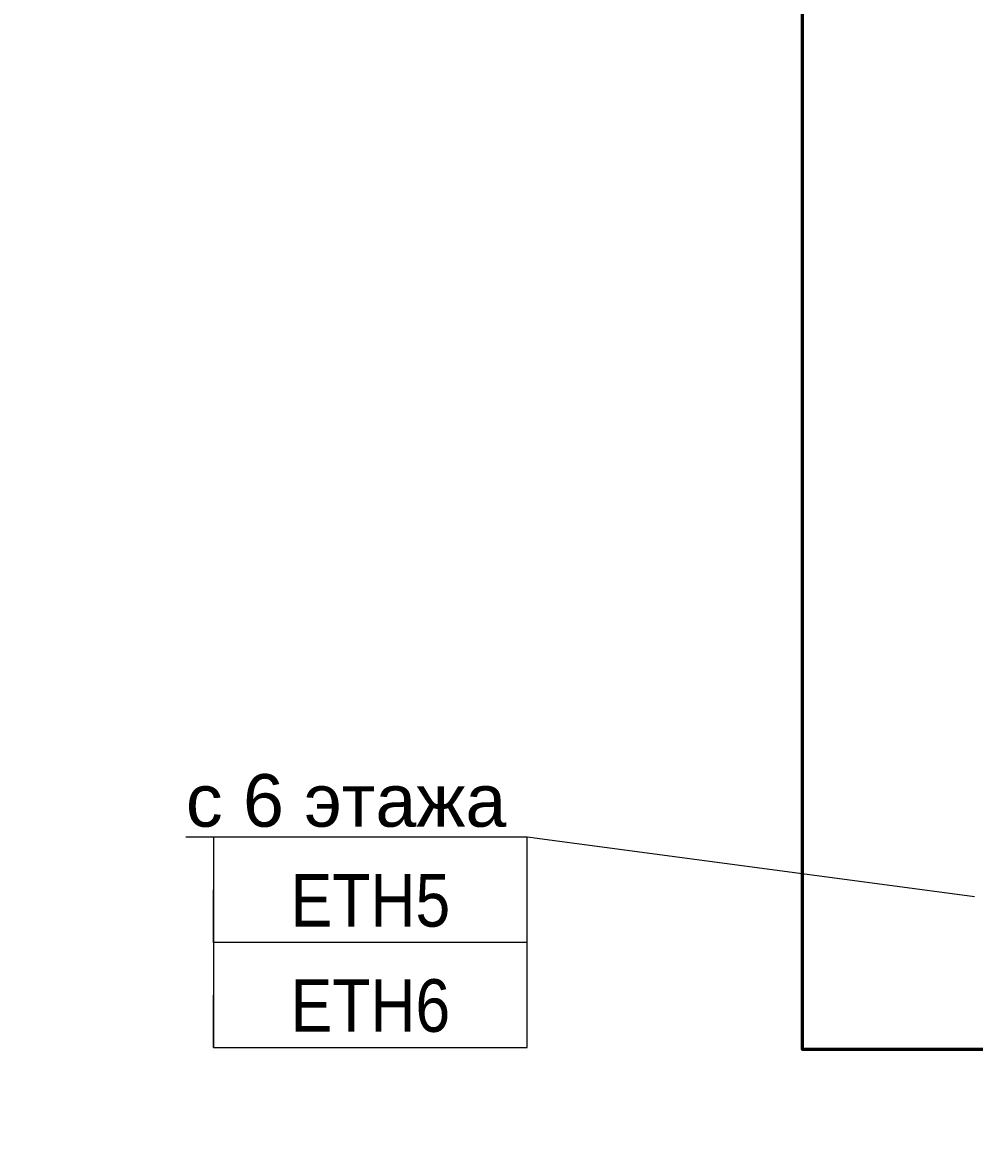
# Model space of a CAD drawing. Header units: millimetres. Extents: x -277772 to 277599, y -59564 to 282085.
# Tile 52 of 192: x -139634 to -135110, y 35584 to 40960. Entities that reach past the tile are written whole.
import ezdxf
from ezdxf import colors
from ezdxf.entities.mleader import LeaderData, LeaderLine
from ezdxf.enums import TextEntityAlignment as Align
from ezdxf.math import Vec2, Vec3

# ---------------------------------------------------------------- set-up
doc = ezdxf.new("R2018")
doc.units = ezdxf.units.MM
doc.set_wipeout_variables(frame=1)
doc.layers.add('КИП_выноска', color=6, linetype='Continuous', lineweight=25)
doc.layers.add('КИП_трасса', color=3, linetype='Continuous', lineweight=60)
doc.styles.add('CP.Text', font='arial.ttf')
doc.styles.add('GOST 2.304', font='arial.ttf', dxfattribs={"width": 0.85})
doc.linetypes.add('в трубе открыто', pattern='A,10,[133,ltypeshp.shx,S=0.75,R=0,X=-5,Y=2.5],-2.5,[130,ltypeshp.shx,S=2.5,R=-45,X=0,Y=0],-2.5', length=15)

# ---------------------------------------------------------------- blocks, each defined once
blk = doc.blocks.new('_None')
blk = doc.blocks.new('*U11')
at = {"color": 0, "linetype": 'Continuous', "lineweight": 30, "ltscale": 75, "width": 0.85, "flags": 104}
blk.add_attdef('ПРИМЕЧАНИЕ_1', text='', height=2.5, dxfattribs=at).set_placement((7.46, 3.611), align=Align.BOTTOM_CENTER)
at = {"color": 0, "lineweight": 30, "width": 0.85, "flags": 104}
blk.add_attdef('ПРИМЕЧАНИЕ_2', text='', height=2.5, dxfattribs=at).set_placement((7.46, -7.53), align=Align.BOTTOM_CENTER)
at = {"color": 0, "lineweight": 30, "style": 'GOST 2.304', "width": 0.85}
for tag, p in [('ИМЯ_КАБЕЛЯ_2', (7.46, -7.5)), ('ИМЯ_КАБЕЛЯ_3', (7.46, -12.5)), ('ИМЯ_КАБЕЛЯ_4', (7.46, -17.5)), ('ИМЯ_КАБЕЛЯ_5', (7.46, -22.5)), ('ИМЯ_КАБЕЛЯ_6', (7.46, -27.5)), ('ИМЯ_КАБЕЛЯ_7', (7.46, -32.5)), ('ИМЯ_КАБЕЛЯ_8', (7.46, -37.5)), ('ИМЯ_КАБЕЛЯ_9', (7.46, -42.5))]:
    blk.add_attdef(tag, text='', height=2.5, dxfattribs=at).set_placement(p, align=Align.BOTTOM_CENTER)
at = {"linetype": 'Continuous'}
blk.add_wipeout([(0, 2.5), (14.919, 2.5), (14.919, -2.5), (0, -2.5)], dxfattribs=at)
at = {"color": 0}
blk.add_line((0, -2.5), (0, 0), dxfattribs=at)
at = {"color": 0, "linetype": 'Continuous'}
blk.add_lwpolyline([(0, -2.5), (14.919, -2.5), (14.919, 2.5), (0, 2.5)], close=True, dxfattribs=at)
at = {"color": 0, "lineweight": 30, "style": 'GOST 2.304', "width": 0.85}
blk.add_attdef('ИМЯ_КАБЕЛЯ_1', text='', height=2.5, dxfattribs=at).set_placement((7.46, -2.5), align=Align.BOTTOM_CENTER)

msp = doc.modelspace()

# ---------------------------------------------------------------- leaders
at = {"layer": 'КИП_выноска'}
ml = msp.add_multileader_mtext('Standard', dxfattribs=at)
ml.set_content('с 6 этажа', color=256, style='CP.Text')
ml.set_leader_properties(color=256, linetype='ByLayer', lineweight=-1)
ml.set_arrow_properties(name='NONE')
ml.build(insert=Vec2(0, 0))
ml.multileader.update_dxf_attribs({"has_dogleg": 0, "text_left_attachment_type": 6, "text_right_attachment_type": 6, "dogleg_length": 0.5, "arrow_head_size": 300})
ctx = ml.context
ctx.base_point, ctx.char_height, ctx.arrow_head_size, ctx.landing_gap_size, ctx.plane_origin = Vec3(-138929.9, 37087.2), 250, 300, 100, Vec3(-136203.2, 34427.3)
ctx.left_attachment, ctx.right_attachment, ctx.text_align_type = 6, 6, 2
notes = []
notes.append((ctx, [(1, (1, 1, 0), (-137234.7, 37087.2), (-1, 0), 0.5, [(0, [(-135109.7, 36804.3)], 0, [])])]))
ctx.mtext.insert, ctx.mtext.width, ctx.mtext.alignment, ctx.mtext.flow_direction = Vec3(-137335.2, 37387.2), 2299.325, 3, 5
ctx.mtext.has_bg_fill, ctx.mtext.bg_color, ctx.mtext.bg_scale_factor, ctx.mtext.bg_transparency, ctx.mtext.use_window_bg_color = 1, -1027028792, 1.5, 0, 1
for ctx, leaders in notes:
    for number, flags, end, landing, length, lines in leaders:
        leader = LeaderData()
        leader.index, (leader.has_last_leader_line, leader.has_dogleg_vector, leader.attachment_direction) = number, flags
        leader.last_leader_point, leader.dogleg_vector, leader.dogleg_length = Vec3(end), Vec3(landing), length
        for number, points, colour, breaks in lines:
            line = LeaderLine()
            line.index, line.vertices, line.color, line.breaks = number, Vec3.list(points), colors.encode_raw_color(colour), breaks
            leader.lines.append(line)
        ctx.leaders.append(leader)

# ---------------------------------------------------------------- next in the draw order: linework, layer by layer
at = {"layer": 'КИП_трасса', "linetype": 'в трубе открыто', "ltscale": 100}
msp.add_lwpolyline([(-134614.1, 36078.5), (-135926.4, 36078.5), (-135926.4, 44193.5), (-128527.2, 44193.5), (-128527.2, 37846.9), (-119744.4, 37846.9)], dxfattribs=at)

# ---------------------------------------------------------------- next in the draw order: block references
at = {"layer": 'КИП_выноска'}
ref = msp.add_blockref('*U11', (-138727.1, 36837.2), dxfattribs=dict(at, xscale=100, yscale=100, zscale=100))
lines = msp.add_mtext('\\W0.8500;', dxfattribs={"layer": '0', "color": 0, "linetype": 'Continuous', "lineweight": 30, "ltscale": 75, "insert": (-137981.1, 37198.3), "char_height": 2.5, "attachment_point": 1})
ref.add_attrib('ПРИМЕЧАНИЕ_1', '', (-137981.1, 37198.3), dxfattribs={"flags": 104}).embed_mtext(lines)
ref.add_attrib('ИМЯ_КАБЕЛЯ_1', 'ETH5', dxfattribs={"layer": '0', "color": 0, "lineweight": 30, "height": 250, "style": 'GOST 2.304', "width": 0.85}).set_placement((-137981.1, 36587.2), align=Align.BOTTOM_CENTER)
lines = msp.add_mtext('\\W0.8500;', dxfattribs={"layer": '0', "color": 0, "lineweight": 30, "insert": (-137981.1, 36084.2), "char_height": 2.5, "attachment_point": 1})
ref.add_attrib('ПРИМЕЧАНИЕ_2', '', (-137981.1, 36084.2), dxfattribs={"flags": 104}).embed_mtext(lines)

# ---------------------------------------------------------------- next in the draw order: block references
ref = msp.add_blockref('*U11', (-138727.1, 36337.2), dxfattribs=dict(at, xscale=100, yscale=100, zscale=100))
lines = msp.add_mtext('\\W0.8500;', dxfattribs={"layer": '0', "color": 0, "linetype": 'Continuous', "lineweight": 30, "ltscale": 75, "insert": (-137981.1, 36698.3), "char_height": 2.5, "attachment_point": 1})
ref.add_attrib('ПРИМЕЧАНИЕ_1', '', (-137981.1, 36698.3), dxfattribs={"flags": 104}).embed_mtext(lines)
ref.add_attrib('ИМЯ_КАБЕЛЯ_1', 'ETH6', dxfattribs={"layer": '0', "color": 0, "lineweight": 30, "height": 250, "style": 'GOST 2.304', "width": 0.85}).set_placement((-137981.1, 36087.2), align=Align.BOTTOM_CENTER)
lines = msp.add_mtext('\\W0.8500;', dxfattribs={"layer": '0', "color": 0, "lineweight": 30, "insert": (-137981.1, 35584.2), "char_height": 2.5, "attachment_point": 1})
ref.add_attrib('ПРИМЕЧАНИЕ_2', '', (-137981.1, 35584.2), dxfattribs={"flags": 104}).embed_mtext(lines)

doc.saveas('drawing.dxf')
